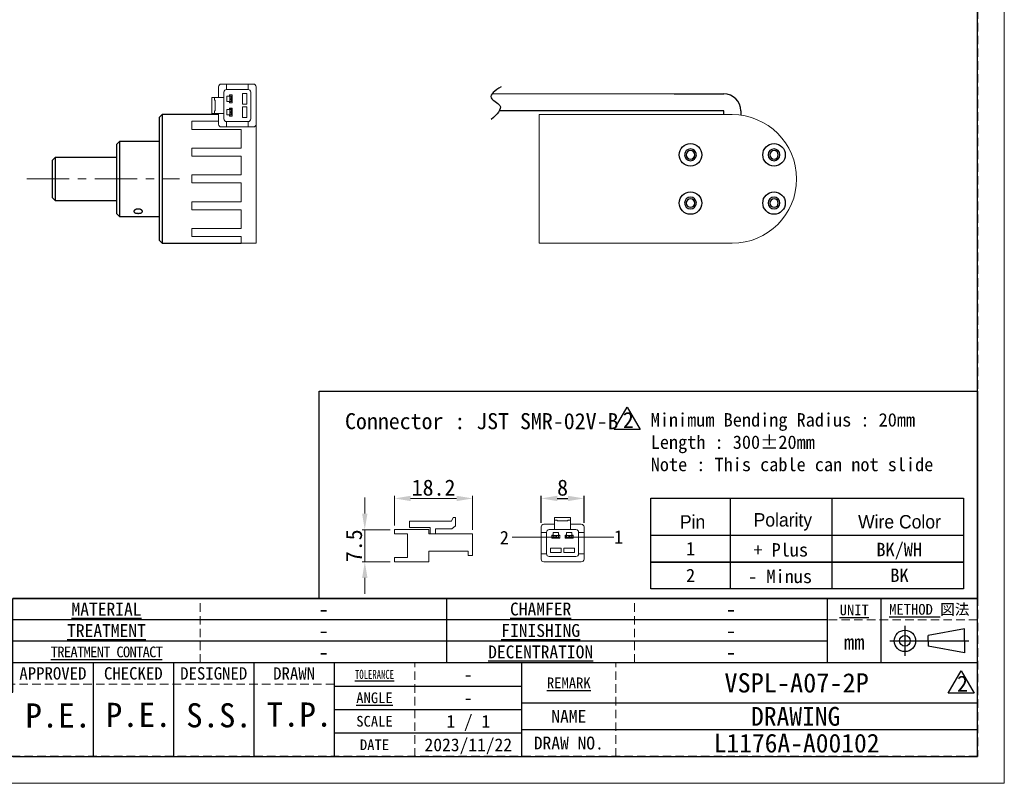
# Model space of a CAD drawing. Header units: millimetres. Extents: x -201 to 202, y 143 to 428.
# Tile 2 of 6: x 18 to 202, y 143 to 285. Entities that reach past the tile are written whole.
import ezdxf
from ezdxf.enums import TextEntityAlignment as Align

# ---------------------------------------------------------------- set-up
doc = ezdxf.new("R2010")
doc.units = ezdxf.units.MM
doc.header["$LTSCALE"] = 0.25
doc.linetypes.add('CENTER', pattern=[50.8, 31.75, -6.35, 6.35, -6.35])
doc.linetypes.add('HIDDEN', pattern=[9.525, 6.35, -3.175])
doc.layers.get('0').update_dxf_attribs({"lineweight": 30})
for name, color, linetype, lineweight in [('CABLE 3P', 7, 'Continuous', 20), ('CENTER', 1, 'CENTER', 9), ('HEATSINK', 7, 'Continuous', 20), ('TXT1', 5, 'Continuous', 15)]:
    doc.layers.add(name, color=color, linetype=linetype, lineweight=lineweight)
for name, color, linetype in [('CABLE 4P', 7, 'Continuous'), ('CAP', 7, 'Continuous'), ('FORM', 7, 'Continuous')]:
    doc.layers.add(name, color=color, linetype=linetype)
doc.layers.add('EMPTY LINE', color=252, linetype='Continuous', lineweight=0, plot=False)
doc.styles.add('(TNK)aSS', font='txt', dxfattribs={"width": 0.75, "oblique": 15, "height": 3.5})
doc.styles.get("Standard").update_dxf_attribs({"font": 'arial.ttf'})
doc.styles.add('takachi1', font='msgothic.ttc', dxfattribs={"height": 2.5})
doc.styles.add('VS Standard', font='msgothic.ttc', dxfattribs={"height": 3})
doc.styles.add('VS Standard(小)', font='msgothic.ttc', dxfattribs={"height": 2.4})
doc.dimstyles.new('TMIZO', dxfattribs={"dimscale": 0, "dimtxt": 3.5, "dimasz": 3, "dimexe": 0.5, "dimexo": 0.8, "dimgap": 0.5, "dimtad": 3, "dimtoh": 1, "dimdec": 1, "dimrnd": 0.005, "dimdsep": 46, "dimtxsty": '(TNK)aSS', "dimcen": 0, "dimclrd": 5, "dimclre": 5, "dimclrt": 5, "dimaunit": 1, "dimadec": 0, "dimazin": 2, "dimtfac": 1, "dimtdec": 1, "dimtmove": 0, "dimatfit": 3, "dimfxl": 1, "dimtzin": 0, "dimlwd": -1, "dimlwe": -1, "dimarcsym": 0})
doc.dimstyles.new('VS Standard x1', dxfattribs={"dimtxt": 3, "dimasz": 3, "dimexe": 0.5, "dimexo": 0.8, "dimgap": 0.5, "dimtad": 3, "dimrnd": 0.0001, "dimzin": 9, "dimdsep": 46, "dimtxsty": 'VS Standard', "dimcen": 0, "dimaunit": 1, "dimadec": 0, "dimazin": 2, "dimtfac": 1, "dimtmove": 0, "dimatfit": 2, "dimfxl": 1, "dimtolj": 1, "dimtzin": 0, "dimarcsym": 0})

# ---------------------------------------------------------------- blocks, each defined once
blk = doc.blocks.new('表題欄金物用_ver2.0.0')
at = {"layer": 'FORM', "color": 0}
for p, q in [((-11, 40.5), (-191, 40.5)), ((-110, 28.49), (-110, 40.5)), ((-39, 28.49), (-39, 40.49)), ((-29, 28.49), (-29, 40.49)), ((-11, 28.5), (-11, 40.5)), ((-39, 36.5), (-191, 36.5)), ((-24.54, 35.38), (-24.54, 29.78)), ((-13.42, 34.8), (-20.21, 33.59)), ((-20.21, 32.58), (-20.21, 33.59)), ((-13.42, 32.58), (-13.42, 34.8)), ((-39, 32.5), (-191, 32.5)), ((-27.34, 32.58), (-12.62, 32.58)), ((-20.21, 32.58), (-20.21, 31.57)), ((-13.42, 30.35), (-20.21, 31.57)), ((-13.42, 32.58), (-13.42, 30.35)), ((-11, 28.5), (-191, 28.5)), ((-176, 28.5), (-176, 11)), ((-161, 28.5), (-161, 11)), ((-146, 28.5), (-146, 11)), ((-131, 28.5), (-131, 11)), ((-96, 11), (-96, 28.5)), ((-11, 11), (-11, 28.5)), ((-131, 24.12), (-96, 24.12)), ((-96, 21), (-11, 21)), ((-131, 19.75), (-96, 19.75)), ((-96, 15.38), (-131, 15.38)), ((-11, 16), (-96, 16)), ((-191, 11), (-11, 11))]:
    blk.add_line(p, q, dxfattribs=at)
at = {"layer": 'FORM', "color": 0, "linetype": 'HIDDEN', "lineweight": 9}
for p, q in [((-156, 28.49), (-156, 40.49)), ((-75, 28.49), (-75, 40.49)), ((-11, 36.5), (-39, 36.5)), ((-116, 11), (-116, 28.5)), ((-78.5, 11), (-78.5, 28.5)), ((-131, 24.5), (-191, 24.5))]:
    blk.add_line(p, q, dxfattribs=at)
at = {"layer": 'FORM', "color": 0}
for radius in [2, 1]:
    blk.add_circle((-24.54, 32.58), radius, dxfattribs=at)
at = {"layer": 'FORM', "color": 0, "attachment_point": 5}
for s, insert, char_height, width, style in [('{\\LMATERIAL}', (-173.5, 38.5), 2.4, 36.5, 'VS Standard(小)'), ('{\\LCHAMFER}   ', (-92.5, 38.5), 2.4, 35, 'VS Standard(小)'), ('{\\LUNIT}', (-34, 38.35), 2, 20, 'VS Standard'), ('{\\LMETHOD} 図法', (-20, 38.35), 2, 20, 'VS Standard'), ('{\\LTREATMENT}', (-173.5, 34.5), 2.4, 36.5, 'VS Standard(小)'), ('{\\LFINISHING}', (-92.5, 34.5), 2.4, 35, 'VS Standard(小)'), ('mm', (-34, 32.35), 2.8, 20, 'VS Standard'), ('{\\T0.9;\\LTREATMENT CONTACT}', (-173.5, 30.5), 2, 36.5, 'VS Standard(小)'), ('{\\LDECENTRATION} ', (-92.5, 30.5), 2.4, 35, 'VS Standard(小)'), ('{\\fＭＳ ゴシック|b0|i0|c128|p49;APPROVED}', (-183.5, 26.5), 2.3, 15, 'VS Standard'), ('{\\fＭＳ ゴシック|b0|i0|c128|p49;CHECKED}', (-168.5, 26.5), 2.3, 15, 'VS Standard'), ('{\\fＭＳ ゴシック|b0|i0|c128|p49;DESIGNED}', (-153.5, 26.5), 2.3, 15, 'VS Standard'), ('{\\fＭＳ ゴシック|b0|i0|c128|p49;DRAWN}', (-138.5, 26.5), 2.3, 15, 'VS Standard'), ('{\\W0.7;\\LTOLERANCE\\l }', (-123.5, 26.31), 1.7, 20, 'VS Standard(小)'), ('{\\LANGLE}', (-123.5, 21.94), 2, 14.9784, 'VS Standard(小)'), ('SCALE', (-123.5, 17.56), 2, 15, 'VS Standard(小)'), ('{\\fＭＳ ゴシック|b0|i0|c128|p49;NAME}', (-87.25, 18.5), 2.4, 15, 'VS Standard(小)'), ('{\\fＭＳ ゴシック|b0|i0|c128|p49;DRAW NO.}', (-87.25, 13.5), 2.4, 15, 'VS Standard(小)'), ('{\\fＭＳ ゴシック|b0|i0|c128|p49;DATE}', (-123.5, 13.19), 2, 15, 'VS Standard(小)')]:
    blk.add_mtext(s, dxfattribs=dict(at, insert=insert, char_height=char_height, width=width, style=style))
at = {"layer": 'FORM', "color": 0, "insert": (-87.25, 24.75), "char_height": 2, "width": 16, "attachment_point": 5, "line_spacing_factor": 0.8, "style": 'VS Standard'}
blk.add_mtext('\\pxsm0.9;{\\LREMARK}   ', dxfattribs=at)
at = {"layer": 'FORM', "color": 0}
for tag, height, style, p in [('材料', 2.8, 'VS Standard', (-133, 38.5)), ('一般面取', 2.8, 'VS Standard', (-57, 38.5)), ('処理', 2.8, 'VS Standard', (-133, 34.5)), ('仕上', 2.8, 'VS Standard', (-57, 34.5)), ('処理接点', 2.8, 'VS Standard', (-133, 30.5)), ('偏芯', 2.8, 'VS Standard', (-57, 30.5)), ('一般公差', 2.4, 'VS Standard(小)', (-106, 26.31)), ('適用（機種名）', 3.6, 'VS Standard', (-44.75, 24.75)), ('角度', 2.4, 'VS Standard(小)', (-106, 21.94)), ('NAME', 3.5, 'VS Standard', (-44.75, 18.5)), ('SCALE', 2.4, 'VS Standard(小)', (-106, 17.56)), ('DRAW_NO.', 3.5, 'VS Standard', (-44.75, 13.5)), ('DATE', 2.4, 'VS Standard(小)', (-106, 13.19))]:
    blk.add_attdef(tag, text='', height=height, dxfattribs=dict(at, style=style)).set_placement(p, align=Align.MIDDLE_CENTER)
at = {"layer": 'FORM', "color": 0, "style": 'VS Standard'}
for tag, p in [('APPROVED', (-182.5, 15.06)), ('CHECKED', (-167.5, 15.18)), ('DESIGNED', (-152.5, 15.09)), ('DRAWN', (-137.5, 15.23))]:
    blk.add_attdef(tag, text='', height=4.5, dxfattribs=at).set_placement(p, align=Align.BOTTOM_CENTER)
blk = doc.blocks.new('*D164')
at = {"layer": 'Defpoints', "color": 0}
for p in [(123.09, 195.91), (115.09, 190.58), (123.09, 190.58)]:
    blk.add_point(p, dxfattribs=at)
at = {"layer": 'TXT1', "color": 0, "lineweight": -2}
for p, q in [((115.09, 191.38), (115.09, 196.41)), ((118.09, 195.91), (120.09, 195.91)), ((123.09, 191.38), (123.09, 196.41))]:
    blk.add_line(p, q, dxfattribs=at)
at = {"layer": 'TXT1', "color": 0}
for points in [[(118.09, 196.41), (118.09, 195.41), (115.09, 195.91)], [(120.09, 195.41), (120.09, 196.41), (123.09, 195.91)]]:
    blk.add_solid(points, dxfattribs=at)
at = {"layer": 'TXT1', "color": 0, "insert": (119.09, 197.91), "char_height": 3, "attachment_point": 5, "style": 'VS Standard'}
blk.add_mtext('\\A1;8', dxfattribs=at)
blk = doc.blocks.new('*D165')
at = {"layer": 'Defpoints', "color": 0}
for p in [(102.3, 195.91), (87.74, 190.08), (102.3, 189.28)]:
    blk.add_point(p, dxfattribs=at)
at = {"layer": 'TXT1', "color": 0}
for p, q in [((87.74, 190.88), (87.74, 196.41)), ((90.74, 195.91), (99.3, 195.91)), ((102.3, 190.08), (102.3, 196.41))]:
    blk.add_line(p, q, dxfattribs=at)
for points in [[(90.74, 196.41), (90.74, 195.41), (87.74, 195.91)], [(99.3, 195.41), (99.3, 196.41), (102.3, 195.91)]]:
    blk.add_solid(points, dxfattribs=at)
at = {"layer": 'TXT1', "color": 0, "insert": (95.02, 197.91), "char_height": 3, "attachment_point": 5, "style": 'VS Standard'}
blk.add_mtext('18.2', dxfattribs=at)
blk = doc.blocks.new('*D166')
at = {"layer": 'Defpoints', "color": 0}
for p in [(87.74, 190.08), (82.19, 184.08), (87.74, 184.08)]:
    blk.add_point(p, dxfattribs=at)
at = {"layer": 'TXT1', "color": 0}
for p, q in [((82.19, 193.08), (82.19, 196.08)), ((86.94, 190.08), (81.69, 190.08)), ((82.19, 190.08), (82.19, 184.08)), ((86.94, 184.08), (81.69, 184.08)), ((82.19, 181.08), (82.19, 178.08))]:
    blk.add_line(p, q, dxfattribs=at)
for points in [[(81.69, 193.08), (82.69, 193.08), (82.19, 190.08)], [(82.69, 181.08), (81.69, 181.08), (82.19, 184.08)]]:
    blk.add_solid(points, dxfattribs=at)
at = {"layer": 'TXT1', "color": 0, "insert": (80.19, 187.08), "char_height": 3, "attachment_point": 5, "rotation": 90, "style": 'VS Standard'}
blk.add_mtext('7.5', dxfattribs=at)

msp = doc.modelspace()

# ---------------------------------------------------------------- linework, layer by layer
for centre in [(142.95, 260.035, 4.492), (158.539, 260.035, 4.492), (142.95, 251.035, 4.492), (158.539, 251.035, 4.492)]:
    msp.add_circle(centre, 2.1)
at = {"extrusion": (0, 6.15827e-17, -1)}
for centre, radius in [((-142.95, 260.035, -4.492), 1.1), ((-158.539, 260.035, -4.492), 1.1), ((-142.95, 260.035, -4.492), 0.8), ((-158.539, 260.035, -4.492), 0.8), ((-142.95, 251.035, -4.492), 1.1), ((-142.95, 251.035, -4.492), 0.8), ((-158.539, 251.035, -4.492), 1.1), ((-158.539, 251.035, -4.492), 0.8)]:
    msp.add_circle(centre, radius, dxfattribs=at)
at = {"layer": 'CABLE 3P'}
for p, q in [((54.909, 272.729, 4.492), (54.909, 270.729, 4.492)), ((56.409, 273.229, 4.492), (55.409, 273.229, 4.492)), ((56.409, 273.229, 4.492), (56.409, 272.229, 4.492)), ((60.409, 273.229, 4.492), (56.409, 273.229, 4.492)), ((56.409, 272.229, 4.492), (60.409, 272.229, 4.492)), ((60.409, 272.229, 4.492), (60.409, 273.229, 4.492)), ((61.409, 273.229, 4.492), (60.409, 273.229, 4.492)), ((61.909, 265.729, 4.492), (61.909, 272.729, 4.492)), ((53.659, 270.729, 4.492), (53.659, 267.729, 4.492)), ((53.659, 270.729, 4.492), (53.659, 267.729, 4.492)), ((53.659, 270.729, 4.492), (53.909, 270.729, 4.492)), ((53.909, 270.729, 4.492), (54.409, 270.729, 4.492)), ((54.159, 270.729, 4.492), (54.159, 270.229, 4.492)), ((54.159, 270.229, 4.492), (54.259, 270.229, 4.492)), ((54.259, 270.229, 4.492), (54.259, 268.229, 4.492)), ((54.409, 270.729, 4.492), (54.909, 270.729, 4.492)), ((55.909, 270.729, 4.492), (54.909, 270.729, 4.492)), ((55.909, 271.729, 4.492), (55.909, 270.729, 4.492)), ((55.909, 270.729, 4.492), (55.909, 267.729, 4.492)), ((56.965, 270.979, 4.492), (56.465, 270.979, 4.492)), ((56.465, 270.979, 4.492), (56.465, 269.979, 4.492)), ((57.465, 271.229, 4.492), (56.965, 271.229, 4.492)), ((56.965, 271.229, 4.492), (56.965, 270.979, 4.492)), ((57.015, 269.754, 4.492), (57.015, 271.204, 4.492)), ((57.015, 271.204, 4.492), (57.415, 271.204, 4.492)), ((57.09, 270.579, 4.492), (57.09, 270.979, 4.492)), ((57.09, 270.979, 4.492), (57.34, 270.979, 4.492)), ((57.34, 270.579, 4.492), (57.09, 270.579, 4.492)), ((57.09, 270.579, 4.492), (57.09, 270.379, 4.492)), ((57.09, 270.379, 4.492), (57.34, 270.379, 4.492)), ((57.09, 269.979, 4.492), (57.09, 270.379, 4.492)), ((57.34, 270.979, 4.492), (57.34, 270.579, 4.492)), ((57.34, 270.379, 4.492), (57.34, 270.579, 4.492)), ((57.34, 270.379, 4.492), (57.34, 269.979, 4.492)), ((57.415, 271.204, 4.492), (57.415, 269.754, 4.492)), ((57.465, 269.729, 4.492), (57.465, 271.229, 4.492)), ((59.352, 271.479, 4.492), (59.352, 269.479, 4.492)), ((60.152, 271.479, 4.492), (59.352, 271.479, 4.492)), ((60.152, 269.479, 4.492), (60.152, 271.479, 4.492)), ((60.909, 266.729, 4.492), (60.909, 271.729, 4.492)), ((54.159, 268.229, 4.492), (54.159, 267.729, 4.492)), ((54.159, 268.229, 4.492), (54.259, 268.229, 4.492)), ((56.465, 269.979, 4.492), (56.965, 269.979, 4.492)), ((56.965, 268.479, 4.492), (56.465, 268.479, 4.492)), ((56.465, 268.479, 4.492), (56.465, 267.479, 4.492)), ((56.965, 269.979, 4.492), (56.965, 269.729, 4.492)), ((56.965, 269.729, 4.492), (57.465, 269.729, 4.492)), ((57.465, 268.729, 4.492), (56.965, 268.729, 4.492)), ((56.965, 268.729, 4.492), (56.965, 268.479, 4.492)), ((57.415, 269.754, 4.492), (57.015, 269.754, 4.492)), ((57.015, 267.254, 4.492), (57.015, 268.704, 4.492)), ((57.015, 268.704, 4.492), (57.415, 268.704, 4.492)), ((57.34, 269.979, 4.492), (57.09, 269.979, 4.492)), ((57.09, 268.479, 4.492), (57.34, 268.479, 4.492)), ((57.09, 268.079, 4.492), (57.09, 268.479, 4.492)), ((57.34, 268.479, 4.492), (57.34, 268.079, 4.492)), ((57.415, 268.704, 4.492), (57.415, 267.254, 4.492)), ((57.465, 267.229, 4.492), (57.465, 268.729, 4.492)), ((59.352, 269.479, 4.492), (60.152, 269.479, 4.492)), ((60.152, 268.979, 4.492), (59.352, 268.979, 4.492)), ((59.352, 268.979, 4.492), (59.352, 266.979, 4.492)), ((60.152, 266.979, 4.492), (60.152, 268.979, 4.492)), ((53.659, 267.729, 4.492), (53.909, 267.729, 4.492)), ((53.909, 267.729, 4.492), (54.409, 267.729, 4.492)), ((54.409, 267.729, 4.492), (54.909, 267.729, 4.492)), ((55.909, 267.729, 4.492), (54.909, 267.729, 4.492)), ((54.909, 267.729, 4.492), (54.909, 265.729, 4.492)), ((55.909, 267.729, 4.492), (55.909, 266.729, 4.492)), ((56.465, 267.479, 4.492), (56.965, 267.479, 4.492)), ((56.965, 267.479, 4.492), (56.965, 267.229, 4.492)), ((56.965, 267.229, 4.492), (57.465, 267.229, 4.492)), ((57.415, 267.254, 4.492), (57.015, 267.254, 4.492)), ((57.34, 268.079, 4.492), (57.09, 268.079, 4.492)), ((57.09, 268.079, 4.492), (57.09, 267.879, 4.492)), ((57.09, 267.879, 4.492), (57.34, 267.879, 4.492)), ((57.09, 267.479, 4.492), (57.09, 267.879, 4.492)), ((57.34, 267.479, 4.492), (57.09, 267.479, 4.492)), ((57.34, 267.879, 4.492), (57.34, 268.079, 4.492)), ((57.34, 267.879, 4.492), (57.34, 267.479, 4.492)), ((59.352, 266.979, 4.492), (60.152, 266.979, 4.492)), ((55.409, 265.229, 4.492), (56.409, 265.229, 4.492)), ((56.409, 266.229, 4.492), (56.409, 265.229, 4.492)), ((60.409, 266.229, 4.492), (56.409, 266.229, 4.492)), ((56.409, 265.229, 4.492), (60.409, 265.229, 4.492)), ((60.409, 265.229, 4.492), (60.409, 266.229, 4.492)), ((60.409, 265.229, 4.492), (61.409, 265.229, 4.492)), ((90.542, 190.484), (90.542, 191.684)), ((90.542, 191.684), (98.391, 191.684)), ((98.391, 191.684), (98.665, 192.334)), ((98.665, 192.334), (99.102, 192.334)), ((99.102, 190.809), (99.102, 192.334)), ((117.586, 191.084), (115.586, 191.084)), ((120.586, 192.334), (117.586, 192.334)), ((120.586, 192.334), (117.586, 192.334)), ((117.586, 192.334), (117.586, 192.084)), ((117.586, 192.084), (117.586, 191.584)), ((118.086, 191.834), (117.586, 191.834)), ((117.586, 191.584), (117.586, 191.084)), ((117.586, 190.084), (117.586, 191.084)), ((118.086, 191.834), (118.086, 191.734)), ((120.086, 191.734), (118.086, 191.734)), ((120.586, 191.834), (120.086, 191.834)), ((120.086, 191.834), (120.086, 191.734)), ((120.586, 192.334), (120.586, 192.084)), ((120.586, 192.084), (120.586, 191.584)), ((120.586, 191.584), (120.586, 191.084)), ((122.586, 191.084), (120.586, 191.084)), ((120.586, 190.084), (120.586, 191.084)), ((94.142, 190.084), (87.742, 190.084)), ((87.742, 190.084), (87.742, 189.284)), ((87.742, 190.084), (90.542, 190.084)), ((87.742, 189.284), (90.142, 189.284)), ((90.142, 184.884), (90.142, 189.284)), ((90.542, 190.484), (94.388, 190.484)), ((94.142, 190.084), (94.142, 189.284)), ((94.142, 189.284), (94.142, 190.084)), ((94.142, 189.284), (102.302, 189.284)), ((94.388, 190.484), (94.388, 189.284)), ((94.388, 189.284), (95.388, 189.284)), ((95.388, 189.284), (95.388, 190.234)), ((95.388, 190.234), (98.423, 190.234)), ((98.423, 190.234), (99.102, 190.809)), ((102.302, 189.284), (99.102, 189.284)), ((102.302, 189.284), (102.302, 186.084)), ((115.086, 190.584), (115.086, 189.584)), ((116.086, 189.584), (115.086, 189.584)), ((115.086, 189.584), (115.086, 185.584)), ((116.086, 185.584), (116.086, 189.584)), ((117.586, 190.084), (116.586, 190.084)), ((118.336, 189.527), (117.336, 189.527)), ((117.336, 189.527), (117.336, 189.027)), ((120.586, 190.084), (117.586, 190.084)), ((118.336, 189.027), (118.336, 189.527)), ((120.836, 189.527), (119.836, 189.527)), ((119.836, 189.527), (119.836, 189.027)), ((121.586, 190.084), (120.586, 190.084)), ((120.836, 189.027), (120.836, 189.527)), ((123.086, 189.584), (122.086, 189.584)), ((122.086, 189.584), (122.086, 185.584)), ((123.086, 189.584), (123.086, 190.584)), ((123.086, 185.584), (123.086, 189.584)), ((117.336, 189.027), (117.086, 189.027)), ((117.086, 189.027), (117.086, 188.527)), ((117.086, 188.527), (118.586, 188.527)), ((117.111, 188.577), (117.111, 188.977)), ((117.111, 188.977), (118.561, 188.977)), ((118.561, 188.577), (117.111, 188.577)), ((117.336, 188.652), (117.336, 188.902)), ((117.336, 188.902), (117.736, 188.902)), ((117.736, 188.652), (117.336, 188.652)), ((117.736, 188.902), (117.736, 188.652)), ((117.936, 188.902), (117.736, 188.902)), ((117.736, 188.652), (117.936, 188.652)), ((117.936, 188.652), (117.936, 188.902)), ((117.936, 188.902), (118.336, 188.902)), ((118.336, 188.652), (117.936, 188.652)), ((118.586, 189.027), (118.336, 189.027)), ((118.336, 188.902), (118.336, 188.652)), ((118.561, 188.977), (118.561, 188.577)), ((118.586, 188.527), (118.586, 189.027)), ((119.836, 189.027), (119.586, 189.027)), ((119.586, 189.027), (119.586, 188.527)), ((119.586, 188.527), (121.086, 188.527)), ((119.611, 188.577), (119.611, 188.977)), ((119.611, 188.977), (121.061, 188.977)), ((121.061, 188.577), (119.611, 188.577)), ((119.836, 188.652), (119.836, 188.902)), ((119.836, 188.902), (120.236, 188.902)), ((120.236, 188.652), (119.836, 188.652)), ((120.236, 188.902), (120.236, 188.652)), ((120.436, 188.902), (120.236, 188.902)), ((120.236, 188.652), (120.436, 188.652)), ((120.436, 188.652), (120.436, 188.902)), ((120.436, 188.902), (120.836, 188.902)), ((120.836, 188.652), (120.436, 188.652)), ((121.086, 189.027), (120.836, 189.027)), ((120.836, 188.902), (120.836, 188.652)), ((121.061, 188.977), (121.061, 188.577)), ((121.086, 188.527), (121.086, 189.027)), ((94.142, 184.084), (94.142, 186.084)), ((101.502, 186.084), (94.142, 186.084)), ((101.502, 185.284), (101.502, 186.084)), ((102.302, 186.084), (102.302, 185.284)), ((115.086, 185.584), (115.086, 184.584)), ((115.086, 185.584), (116.086, 185.584)), ((118.836, 186.641), (116.836, 186.641)), ((116.836, 186.641), (116.836, 185.841)), ((116.836, 185.841), (118.836, 185.841)), ((118.836, 185.841), (118.836, 186.641)), ((121.336, 186.641), (119.336, 186.641)), ((119.336, 186.641), (119.336, 185.841)), ((119.336, 185.841), (121.336, 185.841)), ((121.336, 185.841), (121.336, 186.641)), ((122.086, 185.584), (123.086, 185.584)), ((123.086, 184.584), (123.086, 185.584)), ((87.742, 184.084), (87.742, 184.884)), ((87.742, 184.884), (90.142, 184.884)), ((87.742, 184.084), (94.142, 184.084)), ((102.302, 185.284), (101.502, 185.284)), ((115.586, 184.084), (122.586, 184.084)), ((116.586, 185.084), (121.586, 185.084))]:
    msp.add_line(p, q, dxfattribs=at)
for centre, start, end in [((55.409, 272.729, 4.492), 90, 180), ((56.409, 271.729, 4.492), 90, 180), ((60.409, 271.729, 4.492), 0, 90), ((61.409, 272.729, 4.492), 0, 90), ((56.409, 266.729, 4.492), 180, 270), ((60.409, 266.729, 4.492), 270, 0), ((55.409, 265.729, 4.492), 180, 270), ((61.409, 265.729, 4.492), 270, 0), ((115.586, 190.584), 90, 180), ((122.586, 190.584), 0, 90), ((116.586, 189.584), 90, 180), ((121.586, 189.584), 0, 90), ((116.586, 185.584), 180, 270), ((121.586, 185.584), 270, 0), ((115.586, 184.584), 180, 270), ((122.586, 184.584), 270, 0)]:
    msp.add_arc(centre, 0.5, start, end, dxfattribs=at)
at = {"layer": 'CABLE 4P'}
for p, q in [((105.973, 271.462, 4.492), (139.924, 271.429, 4.492)), ((139.921, 268.229, 4.492), (107.299, 268.26, 4.492))]:
    msp.add_line(p, q, dxfattribs=at)
at = {"layer": 'CABLE 4P', "extrusion": (0, 6.15827e-17, -1)}
for p, q in [((139.923, 271.429, 4.492), (149.144, 271.429, 4.492)), ((149.144, 268.229, 4.492), (139.923, 268.229, 4.492)), ((149.144, 267.535, 4.492), (149.144, 268.229, 4.492)), ((152.344, 268.229, 4.492), (152.344, 267.428, 4.492))]:
    msp.add_line(p, q, dxfattribs=at)
at = {"layer": 'CABLE 4P'}
msp.add_arc((149.144, 268.229, 4.492), 3.2, 0.00001, 89.99999, dxfattribs=at)
msp.add_open_spline([(107.619, 272.742, 4.492), (106.536, 272.015, 4.492), (104.619, 270.73, 4.492), (108.559, 269.184, 4.492), (106.818, 267.575, 4.492), (105.792, 266.626, 4.492)], degree=3, knots=[0, 0, 0, 0, 2.7874701, 4.9299795, 8.0040626, 8.0040626, 8.0040626, 8.0040626], dxfattribs=at)
at = {"layer": 'CAP', "extrusion": (-1, 6.12323e-17, 0)}
for p, q in [((44.409, 267.535, 4.492), (43.909, 267.035, 4.492)), ((43.909, 261.285, 4.492), (43.909, 267.035, 4.492)), ((44.409, 267.535, 4.492), (44.409, 261.535, 4.492)), ((36.409, 262.535, 4.492), (35.909, 262.035, 4.492)), ((35.909, 258.785, 4.492), (35.909, 262.035, 4.492)), ((36.409, 262.535, 4.492), (36.409, 259.035, 4.492)), ((43.909, 262.535, 4.492), (36.409, 262.535, 4.492)), ((43.909, 244.035, 4.492), (43.909, 261.285, 4.492)), ((44.409, 261.535, 4.492), (44.409, 243.535, 4.492)), ((24.409, 259.535, 4.492), (23.909, 259.035, 4.492)), ((23.909, 257.285, 4.492), (23.909, 259.035, 4.492)), ((24.409, 259.535, 4.492), (24.409, 257.535, 4.492)), ((35.909, 259.535, 4.492), (24.409, 259.535, 4.492)), ((36.409, 259.035, 4.492), (36.409, 248.535, 4.492)), ((23.909, 252.035, 4.492), (23.909, 257.285, 4.492)), ((24.409, 257.535, 4.492), (24.409, 251.535, 4.492)), ((35.909, 249.035, 4.492), (35.909, 258.785, 4.492)), ((23.909, 252.035, 4.492), (24.409, 251.535, 4.492)), ((24.409, 251.535, 4.492), (35.909, 251.535, 4.492)), ((35.909, 249.035, 4.492), (36.409, 248.535, 4.492)), ((36.409, 248.535, 4.492), (43.909, 248.535, 4.492)), ((43.909, 244.035, 4.492), (44.409, 243.535, 4.492)), ((44.409, 243.535, 4.492), (59.109, 243.535, 4.492))]:
    msp.add_line(p, q, dxfattribs=at)
at = {"layer": 'CAP'}
msp.add_line((54.909, 267.535, 4.492), (44.409, 267.535, 4.492), dxfattribs=at)
for points, knots in [([(39.909, 249.912, 4.492), (39.788, 249.912, 4.492), (39.659, 249.899, 4.492), (39.535, 249.868, 4.492), (39.428, 249.824, 4.492), (39.258, 249.727, 4.492), (39.183, 249.667, 4.492), (39.131, 249.6, 4.492), (39.109, 249.533, 4.492), (39.109, 249.473, 4.492)], [2.4130592, 2.4130592, 2.4130592, 2.4130592, 2.4130592, 2.4130592, 3.0163258, 3.0163258, 3.0163258, 3.0163258, 3.6195889, 3.6195889, 3.6195889, 3.6195889, 3.6195889, 3.6195889]), ([(40.709, 249.473, 4.492), (40.709, 249.533, 4.492), (40.686, 249.6, 4.492), (40.634, 249.667, 4.492), (40.559, 249.727, 4.492), (40.389, 249.824, 4.492), (40.282, 249.868, 4.492), (40.158, 249.899, 4.492), (40.029, 249.912, 4.492), (39.909, 249.912, 4.492)], [1.2065296, 1.2065296, 1.2065296, 1.2065296, 1.2065296, 1.2065296, 1.8097927, 1.8097927, 1.8097927, 1.8097927, 2.4130592, 2.4130592, 2.4130592, 2.4130592, 2.4130592, 2.4130592]), ([(39.109, 249.473, 4.492), (39.109, 249.412, 4.492), (39.131, 249.35, 4.492), (39.183, 249.293, 4.492), (39.258, 249.246, 4.492), (39.428, 249.173, 4.492), (39.535, 249.142, 4.492), (39.659, 249.122, 4.492), (39.788, 249.112, 4.492), (39.909, 249.112, 4.492)], [3.6195889, 3.6195889, 3.6195889, 3.6195889, 3.6195889, 3.6195889, 4.2228519, 4.2228519, 4.2228519, 4.2228519, 4.8261185, 4.8261185, 4.8261185, 4.8261185, 4.8261185, 4.8261185]), ([(39.909, 249.112, 4.492), (40.029, 249.112, 4.492), (40.158, 249.122, 4.492), (40.282, 249.142, 4.492), (40.389, 249.173, 4.492), (40.559, 249.246, 4.492), (40.634, 249.293, 4.492), (40.686, 249.35, 4.492), (40.709, 249.412, 4.492), (40.709, 249.473, 4.492)], [0, 0, 0, 0, 0, 0, 0.6032666, 0.6032666, 0.6032666, 0.6032666, 1.2065296, 1.2065296, 1.2065296, 1.2065296, 1.2065296, 1.2065296])]:
    msp.add_open_spline(points, degree=5, knots=knots, dxfattribs=at)
at = {"layer": 'CENTER'}
msp.add_line((19.11, 255.535, 4.492), (47.625, 255.535, 4.492), dxfattribs=at)
at = {"layer": 'EMPTY LINE'}
for p, q in [((201.5, 142.75), (201.5, 427.75)), ((-201.5, 142.75), (201.5, 142.75))]:
    msp.add_line(p, q, dxfattribs=at)
at = {"layer": 'FORM'}
for p, q in [((128.7, 208.75), (131.125, 212.95)), ((131.125, 212.95), (133.55, 208.75)), ((133.55, 208.75), (128.7, 208.75)), ((135.534, 195.946), (193.878, 195.946)), ((135.534, 189.038), (135.534, 195.946)), ((150.358, 195.946), (150.358, 179.038)), ((169.314, 195.946), (169.314, 179.038)), ((193.878, 195.946), (193.878, 179.038)), ((191.05, 159.55), (193.475, 163.75)), ((193.475, 163.75), (195.899, 159.55)), ((195.899, 159.55), (191.05, 159.55))]:
    msp.add_line(p, q, dxfattribs=at)
at = {"layer": 'FORM', "linetype": 'HIDDEN'}
msp.add_lwpolyline([(-196.5, 422.75), (196.5, 422.75), (196.5, 147.75), (-196.5, 147.75)], close=True, dxfattribs=at)
at = {"layer": 'FORM'}
for points in [[(-196.5, 422.75), (-196.5, 147.75), (-78.5, 147.75), (-78.5, 159.75), (16.5, 159.75), (16.5, 177.25), (196.5, 177.25), (196.5, 422.75), (-196.5, 422.75)], [(73.692, 215.938), (196.5, 215.938), (196.5, 177.25), (73.692, 177.25)]]:
    msp.add_lwpolyline(points, close=True, dxfattribs=at)
for points in [[(193.878, 184.038), (135.534, 184.038), (135.534, 189.038), (193.878, 189.038)], [(193.878, 179.038), (135.534, 179.038), (135.534, 184.038), (193.878, 184.038)]]:
    msp.add_lwpolyline(points, dxfattribs=at)
at = {"layer": 'HEATSINK', "extrusion": (-1, 6.12323e-17, 0)}
for p, q in [((61.909, 267.535, 4.492), (61.909, 243.535, 4.492)), ((49.909, 264.785, 4.492), (49.909, 266.285, 4.492)), ((49.909, 261.285, 4.492), (59.109, 261.285, 4.492)), ((49.909, 259.785, 4.492), (49.909, 261.285, 4.492)), ((49.909, 261.285, 4.492), (59.109, 261.285, 4.492)), ((49.909, 259.785, 4.492), (49.909, 261.285, 4.492)), ((59.109, 259.785, 4.492), (49.909, 259.785, 4.492)), ((59.109, 256.285, 4.492), (59.109, 259.785, 4.492)), ((49.909, 256.285, 4.492), (59.109, 256.285, 4.492)), ((49.909, 254.785, 4.492), (49.909, 256.285, 4.492)), ((59.109, 254.785, 4.492), (49.909, 254.785, 4.492)), ((59.109, 251.285, 4.492), (59.109, 254.785, 4.492)), ((49.909, 251.285, 4.492), (59.109, 251.285, 4.492)), ((49.909, 249.785, 4.492), (49.909, 251.285, 4.492)), ((59.109, 249.785, 4.492), (49.909, 249.785, 4.492)), ((59.109, 246.285, 4.492), (59.109, 249.785, 4.492)), ((49.909, 246.285, 4.492), (59.109, 246.285, 4.492)), ((49.909, 244.785, 4.492), (49.909, 246.285, 4.492)), ((59.109, 244.785, 4.492), (49.909, 244.785, 4.492)), ((59.109, 243.535, 4.492), (59.109, 244.785, 4.492)), ((61.909, 243.535, 4.492), (59.109, 243.535, 4.492))]:
    msp.add_line(p, q, dxfattribs=at)
at = {"layer": 'HEATSINK', "extrusion": (0, 6.15827e-17, -1)}
for p, q in [((150.748, 267.535, 4.492), (114.748, 267.535, 4.492)), ((114.748, 267.535, 4.492), (114.748, 243.535, 4.492)), ((114.748, 243.535, 4.492), (150.748, 243.535, 4.492))]:
    msp.add_line(p, q, dxfattribs=at)
at = {"layer": 'HEATSINK'}
for p, q in [((49.909, 266.285, 4.492), (54.909, 266.285, 4.492)), ((59.109, 264.785, 4.492), (49.909, 264.785, 4.492)), ((59.109, 261.285, 4.492), (59.109, 264.785, 4.492))]:
    msp.add_line(p, q, dxfattribs=at)
msp.add_arc((150.748, 255.535, 4.492), 12, 270, 90, dxfattribs=at)
at = {"layer": 'TXT1'}
for p, q in [((117.517, 188.699), (109.67, 188.699)), ((128.682, 188.699), (120.636, 188.699))]:
    msp.add_line(p, q, dxfattribs=at)

# ---------------------------------------------------------------- block references
at = {"layer": 'FORM'}
ref = msp.add_blockref('表題欄金物用_ver2.0.0', (207.5, 136.75), dxfattribs=at)
ref.add_attrib('材料', '-', dxfattribs={"layer": 'EMPTY LINE', "color": 0, "height": 2.8, "style": 'VS Standard'}).set_placement((74.5, 175.25), align=Align.MIDDLE_CENTER)
ref.add_attrib('処理', '-', dxfattribs={"color": 0, "height": 2.8, "style": 'VS Standard'}).set_placement((74.5, 171.25), align=Align.MIDDLE_CENTER)
ref.add_attrib('処理接点', '-', dxfattribs={"color": 0, "height": 2.8, "style": 'VS Standard'}).set_placement((74.5, 167.25), align=Align.MIDDLE_CENTER)
ref.add_attrib('一般面取', '-', dxfattribs={"color": 0, "height": 2.8, "style": 'VS Standard'}).set_placement((150.5, 175.247), align=Align.MIDDLE_CENTER)
ref.add_attrib('仕上', '-', dxfattribs={"color": 0, "height": 2.8, "style": 'VS Standard'}).set_placement((150.5, 171.247), align=Align.MIDDLE_CENTER)
ref.add_attrib('偏芯', '-', dxfattribs={"color": 0, "height": 2.8, "style": 'VS Standard'}).set_placement((150.5, 167.247), align=Align.MIDDLE_CENTER)
ref.add_attrib('一般公差', '-', dxfattribs={"color": 0, "height": 2.4, "style": 'VS Standard(小)'}).set_placement((101.5, 163.062), align=Align.MIDDLE_CENTER)
ref.add_attrib('角度', '-', dxfattribs={"color": 0, "height": 2.4, "style": 'VS Standard(小)'}).set_placement((101.5, 158.688), align=Align.MIDDLE_CENTER)
ref.add_attrib('SCALE', '1 / 1', dxfattribs={"color": 0, "height": 2.4, "style": 'VS Standard(小)'}).set_placement((101.5, 154.312), align=Align.MIDDLE_CENTER)
ref.add_attrib('DATE', '2023/11/22', dxfattribs={"color": 0, "height": 2.4, "style": 'VS Standard(小)'}).set_placement((101.5, 149.938), align=Align.MIDDLE_CENTER)
ref.add_attrib('適用（機種名）', 'VSPL-A07-2P', dxfattribs={"color": 0, "height": 3.6, "style": 'VS Standard'}).set_placement((162.75, 161.5), align=Align.MIDDLE_CENTER)
ref.add_attrib('NAME', 'DRAWING ', dxfattribs={"color": 0, "height": 3.5, "style": 'VS Standard'}).set_placement((163.772, 155.25), align=Align.MIDDLE_CENTER)
ref.add_attrib('DRAW_NO.', 'L1176A-A00102', dxfattribs={"color": 0, "height": 3.5, "style": 'VS Standard'}).set_placement((162.75, 150.25), align=Align.MIDDLE_CENTER)
ref.add_attrib('DESIGNED', 'S.S.', dxfattribs={"color": 0, "height": 4.5, "style": 'VS Standard'}).set_placement((55, 151.841), align=Align.BOTTOM_CENTER)
ref.add_attrib('DRAWN', 'T.P.', dxfattribs={"color": 0, "height": 4.5, "style": 'VS Standard'}).set_placement((70, 151.985), align=Align.BOTTOM_CENTER)
ref.add_attrib('CHECKED', 'P.E.', dxfattribs={"color": 0, "height": 4.5, "style": 'VS Standard'}).set_placement((40, 151.927), align=Align.BOTTOM_CENTER)
ref.add_attrib('APPROVED', 'P.E.', dxfattribs={"color": 0, "height": 4.5, "style": 'VS Standard'}).set_placement((25, 151.812), align=Align.BOTTOM_CENTER)

# ---------------------------------------------------------------- texts
at = {"layer": 'FORM', "char_height": 3, "width": 2.62886, "attachment_point": 1, "style": 'VS Standard'}
for insert in [(130.328, 212.038), (192.678, 162.838)]:
    msp.add_mtext('2', dxfattribs=dict(at, insert=insert))
at = {"layer": 'TXT1', "style": 'takachi1'}
for s, p in [('2', (107.376, 187.358)), ('1', (128.682, 187.461))]:
    msp.add_text(s, height=2.5, dxfattribs=at).set_placement(p)
at = {"layer": 'TXT1', "attachment_point": 1, "style": 'VS Standard'}
for s, insert, char_height, width in [('Connector : JST SMR-02V-B', (78.495, 211.83), 3, 51.35917), ('Minimum Bending Radius : 20mm\\PLength : 300%%p20mm\\PNote : This cable can not slide\\P', (135.534, 211.83), 2.5, 57.43034)]:
    msp.add_mtext(s, dxfattribs=dict(at, insert=insert, char_height=char_height, width=width))
at = {"layer": 'TXT1', "char_height": 2.5, "attachment_point": 5}
for s, insert, width in [('\\fMS PGothic|b0|i0|c128|p50;Pin', (143.341, 191.538), 10), ('\\fMS PGothic|b0|i0|c128|p50;Polarity', (160.184, 191.538), 35), ('\\fMS PGothic|b0|i0|c128|p50;Wire Color', (181.947, 191.538), 40), ('\\fＭＳ ゴシック|b0|i0;1', (142.97, 186.538), 10), ('\\fMS Gothic|b0|i0|c128|p49;+ Plus', (159.784, 186.292), 35), ('\\fMS Gothic|b0|i0|c128|p49;BK/WH', (181.894, 186.078), 40), ('\\fＭＳ ゴシック|b0|i0;2', (142.97, 181.538), 10), ('\\fMS Gothic|b0|i0|c128|p49;- Minus', (159.674, 181.34), 35), ('\\fMS Gothic|b0|i0|c128|p49;BK', (181.947, 181.576), 40)]:
    msp.add_mtext(s, dxfattribs=dict(at, insert=insert, width=width))

# ---------------------------------------------------------------- dimensions: what is measured, and where the dimension line sits
at = {"layer": 'TXT1'}
dim = msp.add_linear_dim(base=(102.302, 195.91), p1=(87.742, 190.084), p2=(102.302, 189.284), dimstyle='TMIZO', override={"dimscale": 1, "dimtoh": 0, "dimlfac": 1.25, "dimtxsty": 'VS Standard', "dimclrd": 0, "dimclre": 0, "dimclrt": 0}, dxfattribs=at)
dim.commit()
dim.dimension.update_dxf_attribs({"geometry": '*D165', "text_midpoint": (95.022, 197.91)})
dim = msp.add_linear_dim(base=(123.086, 195.91), p1=(115.086, 190.584), p2=(123.086, 190.584), dimstyle='VS Standard x1', dxfattribs=at)
dim.commit()
dim.dimension.update_dxf_attribs({"geometry": '*D164', "text_midpoint": (119.086, 197.91)})
dim = msp.add_linear_dim(base=(82.192, 184.084), p1=(87.742, 190.084), p2=(87.742, 184.084), angle=90, dimstyle='TMIZO', override={"dimscale": 1, "dimtoh": 0, "dimlfac": 1.25, "dimtxsty": 'VS Standard', "dimclrd": 0, "dimclre": 0, "dimclrt": 0}, dxfattribs=at)
dim.commit()
dim.dimension.update_dxf_attribs({"geometry": '*D166', "text_midpoint": (82.192, 187.084), "dimtype": 160})

doc.saveas('drawing.dxf')
